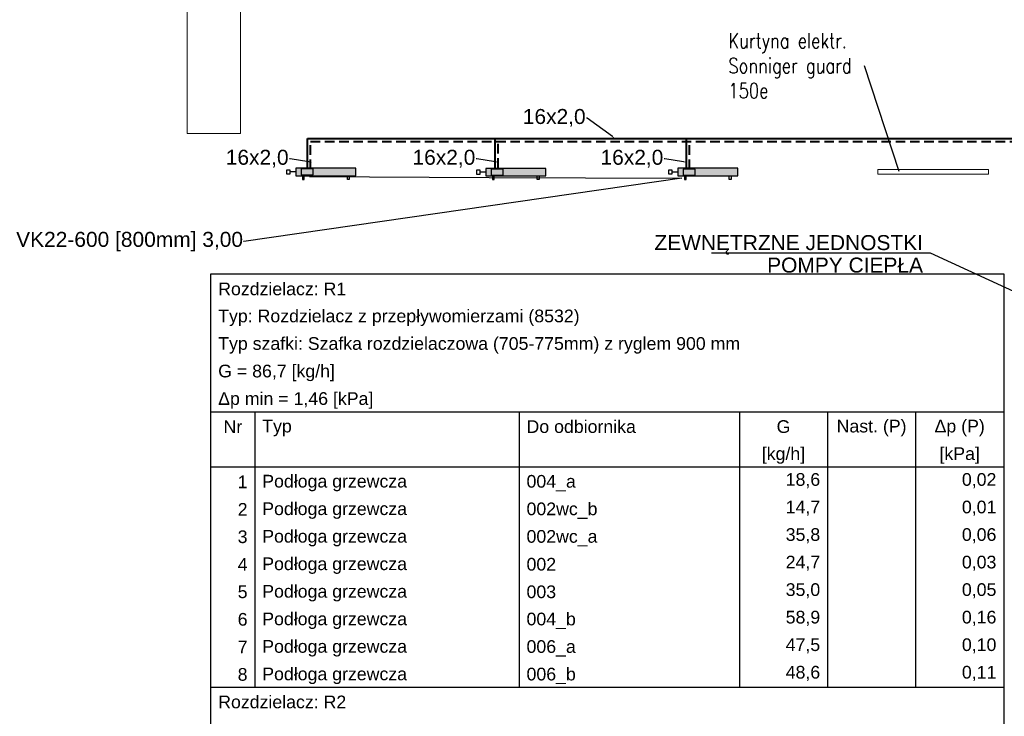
# Model space of a CAD drawing. Header units: millimetres. Extents: x 206445 to 335272, y 14092 to 100072.
# Tile 9 of 38: x 293838 to 306982, y 44336 to 53633. Entities that reach past the tile are written whole.
import ezdxf
from ezdxf import colors
from ezdxf.entities.mleader import LeaderData, LeaderLine
from ezdxf.lldxf.tags import DXFTag
from ezdxf.math import Vec2, Vec3

# ---------------------------------------------------------------- set-up
doc = ezdxf.new("R2010")
doc.units = ezdxf.units.MM
doc.linetypes.add('DASHED', pattern=[19.049999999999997, 12.7, -6.35])
for name, color, linetype, lineweight in [('__B_OPIS', 10, 'Continuous', 25), ('__OPIS', 10, 'Continuous', 20), ('IS - opis odnośnik 013', 230, 'Continuous', 13)]:
    doc.layers.add(name, color=color, linetype=linetype, lineweight=lineweight)
for name, color, linetype, true_color in [('IS_Armatura_podłączeniowa_grz._dolnozas.', 7, 'SOLID', 0x000000), ('IS_Armatura_Therm', 7, 'SOLID', 0x000000), ('IS_Grzejniki_Plan_rzut', 7, 'SOLID', 0x000000), ('IS_Tabelka_rozdzielacza', 7, 'SOLID', 0x000000)]:
    doc.layers.add(name, color=color, linetype=linetype, true_color=true_color)
doc.layers.add('IS_Powrót', color=5, linetype='DASHED', lineweight=35, true_color=0x0000ff)
doc.layers.add('IS_Zasilanie', color=1, linetype='SOLID', lineweight=35, true_color=0xff0000)
doc.styles.get("Standard").update_dxf_attribs({"font": 'arial.ttf'})
doc.styles.add('STYL1', font='SIMPLEX.SHX', dxfattribs={"width": 0.8})
tags = doc.linetypes.add('SOLID', pattern=[10, 10, 0]).pattern_tags.tags
tags[6:7] = [DXFTag(74, 4), DXFTag(75, 0), DXFTag(340, '0'), DXFTag(46, 0.0), DXFTag(50, 0.0), DXFTag(44, 0.0), DXFTag(45, 0.0)]
tags[4:5] = [DXFTag(74, 4), DXFTag(75, 0), DXFTag(340, '0'), DXFTag(46, 0.0), DXFTag(50, 0.0), DXFTag(44, 0.0), DXFTag(45, 0.0)]

# ---------------------------------------------------------------- blocks, each defined once
blk = doc.blocks.new('_None')

msp = doc.modelspace()

# ---------------------------------------------------------------- hatches: boundary and pattern name
at = {"layer": 'IS_Grzejniki_Plan_rzut'}
for points in [[(297524.6762244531, 51551.04498976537), (298324.6762244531, 51551.04498976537), (298324.6762244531, 51651.04498976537), (297524.6762244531, 51651.04498976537)], [(300060.5462244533, 51548.73359773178), (300860.5462244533, 51548.73359773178), (300860.5462244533, 51648.73359773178), (300060.5462244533, 51648.73359773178)], [(302623.0562244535, 51550.29359773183), (303423.0562244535, 51550.29359773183), (303423.0562244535, 51650.29359773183), (302623.0562244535, 51650.29359773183)]]:
    msp.add_hatch(color=8, dxfattribs=at).paths.add_polyline_path(points)

# ---------------------------------------------------------------- linework, layer by layer
at = {"layer": '__OPIS'}
for points in [[(296075.5654626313, 56708.81356456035), (296786.6929138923, 56708.81356456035), (296786.6929138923, 52113.98689708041), (296075.5654626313, 52113.98689708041)], [(306771.0274778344, 51632.60791683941), (306771.0274778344, 51569.96242380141), (305291.7759963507, 51569.96242380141), (305291.7759963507, 51632.60791683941)]]:
    msp.add_lwpolyline(points, close=True, dxfattribs=at)
at = {"layer": 'IS_Armatura_podłączeniowa_grz._dolnozas.'}
for p, q in [((297754.6762244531, 51641.04498976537), (297594.6762244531, 51641.04498976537)), ((297594.6762244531, 51641.04498976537), (297594.6762244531, 51561.04498976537)), ((297594.6762244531, 51561.04498976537), (297754.6762244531, 51561.04498976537)), ((297594.6762244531, 51561.04498976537), (297594.6762244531, 51561.04498976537)), ((297754.6762244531, 51561.04498976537), (297754.6762244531, 51641.04498976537)), ((300290.5462244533, 51638.73359773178), (300130.5462244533, 51638.73359773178)), ((300130.5462244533, 51638.73359773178), (300130.5462244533, 51558.73359773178)), ((300130.5462244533, 51558.73359773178), (300290.5462244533, 51558.73359773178)), ((300130.5462244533, 51558.73359773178), (300130.5462244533, 51558.73359773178)), ((300290.5462244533, 51558.73359773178), (300290.5462244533, 51638.73359773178)), ((302853.0562244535, 51640.29359773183), (302693.0562244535, 51640.29359773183)), ((302693.0562244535, 51640.29359773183), (302693.0562244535, 51560.29359773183)), ((302693.0562244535, 51560.29359773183), (302853.0562244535, 51560.29359773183)), ((302693.0562244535, 51560.29359773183), (302693.0562244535, 51560.29359773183)), ((302853.0562244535, 51560.29359773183), (302853.0562244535, 51640.29359773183))]:
    msp.add_line(p, q, dxfattribs=at)
at = {"layer": 'IS_Armatura_Therm'}
for p, q in [((297449.6762244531, 51626.04498976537), (297399.6762244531, 51626.04498976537)), ((297399.6762244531, 51626.04498976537), (297399.6762244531, 51576.04498976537)), ((297399.6762244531, 51576.04498976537), (297449.6762244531, 51576.04498976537)), ((297449.6762244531, 51576.04498976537), (297449.6762244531, 51626.04498976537)), ((297524.6762244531, 51601.04498976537), (297449.6762244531, 51601.04498976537)), ((299985.5462244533, 51623.73359773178), (299935.5462244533, 51623.73359773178)), ((299935.5462244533, 51623.73359773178), (299935.5462244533, 51573.73359773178)), ((299935.5462244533, 51573.73359773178), (299985.5462244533, 51573.73359773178)), ((299985.5462244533, 51573.73359773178), (299985.5462244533, 51623.73359773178)), ((300060.5462244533, 51598.73359773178), (299985.5462244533, 51598.73359773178)), ((302548.0562244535, 51625.29359773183), (302498.0562244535, 51625.29359773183)), ((302498.0562244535, 51625.29359773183), (302498.0562244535, 51575.29359773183)), ((302498.0562244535, 51575.29359773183), (302548.0562244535, 51575.29359773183)), ((302548.0562244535, 51575.29359773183), (302548.0562244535, 51625.29359773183)), ((302623.0562244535, 51600.29359773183), (302548.0562244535, 51600.29359773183))]:
    msp.add_line(p, q, dxfattribs=at)
at = {"layer": 'IS_Grzejniki_Plan_rzut'}
for p, q in [((298324.6762244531, 51651.04498976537), (297524.6762244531, 51651.04498976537)), ((297524.6762244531, 51651.04498976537), (297524.6762244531, 51551.04498976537)), ((297524.6762244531, 51551.04498976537), (298324.6762244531, 51551.04498976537)), ((297524.6762244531, 51551.04498976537), (297524.6762244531, 51551.04498976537)), ((297612.1762244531, 51551.04498976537), (297612.1762244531, 51501.04498976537)), ((297637.1762244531, 51501.04498976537), (297637.1762244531, 51551.04498976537)), ((298212.1762244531, 51501.04498976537), (298212.1762244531, 51551.04498976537)), ((298237.1762244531, 51551.04498976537), (298237.1762244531, 51501.04498976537)), ((298324.6762244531, 51551.04498976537), (298324.6762244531, 51651.04498976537)), ((300860.5462244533, 51648.73359773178), (300060.5462244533, 51648.73359773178)), ((300060.5462244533, 51648.73359773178), (300060.5462244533, 51548.73359773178)), ((300060.5462244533, 51548.73359773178), (300860.5462244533, 51548.73359773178)), ((300060.5462244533, 51548.73359773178), (300060.5462244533, 51548.73359773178)), ((300148.0462244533, 51548.73359773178), (300148.0462244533, 51498.73359773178)), ((300173.0462244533, 51498.73359773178), (300173.0462244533, 51548.73359773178)), ((300748.0462244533, 51498.73359773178), (300748.0462244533, 51548.73359773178)), ((300773.0462244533, 51548.73359773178), (300773.0462244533, 51498.73359773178)), ((300860.5462244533, 51548.73359773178), (300860.5462244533, 51648.73359773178)), ((303423.0562244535, 51650.29359773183), (302623.0562244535, 51650.29359773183)), ((302623.0562244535, 51650.29359773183), (302623.0562244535, 51550.29359773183)), ((302623.0562244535, 51550.29359773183), (303423.0562244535, 51550.29359773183)), ((302623.0562244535, 51550.29359773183), (302623.0562244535, 51550.29359773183)), ((302710.5562244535, 51550.29359773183), (302710.5562244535, 51500.29359773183)), ((302735.5562244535, 51500.29359773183), (302735.5562244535, 51550.29359773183)), ((303310.5562244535, 51500.29359773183), (303310.5562244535, 51550.29359773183)), ((303335.5562244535, 51550.29359773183), (303335.5562244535, 51500.29359773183)), ((303423.0562244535, 51550.29359773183), (303423.0562244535, 51650.29359773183)), ((297612.1762244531, 51501.04498976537), (297637.1762244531, 51501.04498976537)), ((298237.1762244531, 51501.04498976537), (298212.1762244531, 51501.04498976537)), ((300148.0462244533, 51498.73359773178), (300173.0462244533, 51498.73359773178)), ((300773.0462244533, 51498.73359773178), (300748.0462244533, 51498.73359773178)), ((302710.5562244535, 51500.29359773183), (302735.5562244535, 51500.29359773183)), ((303335.5562244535, 51500.29359773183), (303310.5562244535, 51500.29359773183))]:
    msp.add_line(p, q, dxfattribs=at)
at = {"layer": 'IS_Powrót', "lineweight": 40, "ltscale": 10}
for p, q in [((297722.037029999, 51640.29359773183), (297722.0942195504, 52008.81552402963)), ((297722.0942195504, 52008.81552402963), (315404.6046425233, 52008.81552402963)), ((300226.4148355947, 51658.58694607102), (300226.4691862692, 52008.81552402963)), ((302780.1478457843, 51640.29359773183), (302780.2050353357, 52008.81552402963))]:
    msp.add_line(p, q, dxfattribs=at)
at = {"layer": 'IS_Tabelka_rozdzielacza'}
for p, q in [((296389.8859760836, 44726.97717950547), (296389.8859760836, 50239.47717950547)), ((296389.8859760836, 50239.47717950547), (306973.8859760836, 50239.47717950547)), ((306973.8859760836, 50239.47717950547), (306973.8859760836, 44726.97717950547)), ((296389.8859760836, 48401.97717950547), (306973.8859760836, 48401.97717950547)), ((296977.8859760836, 48401.97717950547), (296977.8859760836, 44726.97717950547)), ((300505.8859760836, 48401.97717950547), (300505.8859760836, 44726.97717950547)), ((303445.8859760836, 48401.97717950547), (303445.8859760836, 44726.97717950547)), ((304621.8859760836, 48401.97717950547), (304621.8859760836, 44726.97717950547)), ((305797.8859760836, 48401.97717950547), (305797.8859760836, 44726.97717950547)), ((296389.8859760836, 47666.97717950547), (306973.8859760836, 47666.97717950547)), ((296389.8859760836, 37744.47717950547), (296389.8859760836, 44726.97717950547)), ((296389.8859760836, 44726.97717950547), (306973.8859760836, 44726.97717950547)), ((296389.8859760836, 44726.97717950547), (306973.8859760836, 44726.97717950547)), ((306973.8859760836, 44726.97717950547), (306973.8859760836, 37744.47717950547))]:
    msp.add_line(p, q, dxfattribs=at)
at = {"layer": 'IS_Zasilanie', "lineweight": 40}
for p, q in [((297681.6951389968, 52049.49613124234), (315499.9105063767, 52049.49613124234)), ((297681.6951389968, 51640.29359773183), (297681.6951389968, 52049.49613124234)), ((300186.0729445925, 51658.58694607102), (300186.0729445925, 52049.49613124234)), ((302739.8059547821, 51640.29359773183), (302739.8059547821, 52049.49613124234))]:
    msp.add_line(p, q, dxfattribs=at)

# ---------------------------------------------------------------- texts
at = {"layer": 'IS_Tabelka_rozdzielacza', "char_height": 169.344}
for s, insert, attachment_point in [('\\fArial|b0|i0;Rozdzielacz: R1', (296487.8859760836, 49953.51317950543), 7), ('\\fArial|b0|i0;Typ: Rozdzielacz z przepływomierzami (8532)', (296487.8859760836, 49543.67717950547), 7), ('\\fArial|b0|i0;Typ szafki: Szafka rozdzielaczowa (705-775mm) z ryglem 900 mm', (296487.8859760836, 49176.17717950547), 7), ('\\fArial|b0|i0;G = 86,7 [kg/h]', (296487.8859760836, 48808.67717950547), 7), ('\\fArial|b0|i0;Δp min = 1,46 [kPa]', (296487.8859760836, 48441.17717950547), 7), ('\\fArial|b0|i0;Nr', (296683.8859760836, 48116.01317950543), 8), ('\\fArial|b0|i0;Typ', (297075.8859760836, 48073.67717950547), 7), ('\\fArial|b0|i0;Do odbiornika', (300603.8859760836, 48116.01317950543), 7), ('\\fArial|b0|i0;G', (304033.8859760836, 48116.01317950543), 8), ('\\fArial|b0|i0;Nast. (P)', (305209.8859760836, 48073.67717950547), 8), ('\\fArial|b0|i0;Δp (P)', (306385.8859760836, 48073.67717950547), 8), ('\\fArial|b0|i0;[kg/h]', (304033.8859760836, 47706.17717950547), 8), ('\\fArial|b0|i0;[kPa]', (306385.8859760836, 47706.17717950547), 8), ('\\fArial|b0|i0;1', (296879.8859760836, 47381.01317950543), 9), ('\\fArial|b0|i0;Podłoga grzewcza', (297075.8859760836, 47338.67717950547), 7), ('\\fArial|b0|i0;004_a', (300603.8859760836, 47338.67717950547), 7), ('\\fArial|b0|i0;18,6', (304523.8859760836, 47381.01317950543), 9), ('\\fArial|b0|i0;0,02', (306875.8859760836, 47381.01317950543), 9), ('\\fArial|b0|i0;2', (296879.8859760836, 47013.51317950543), 9), ('\\fArial|b0|i0;0,01', (306875.8859760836, 47013.51317950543), 9), ('\\fArial|b0|i0;Podłoga grzewcza', (297075.8859760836, 46971.17717950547), 7), ('\\fArial|b0|i0;002wc_b', (300603.8859760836, 46971.17717950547), 7), ('\\fArial|b0|i0;14,7', (304523.8859760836, 47013.51317950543), 9), ('\\fArial|b0|i0;3', (296879.8859760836, 46646.01317950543), 9), ('\\fArial|b0|i0;Podłoga grzewcza', (297075.8859760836, 46603.67717950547), 7), ('\\fArial|b0|i0;35,8', (304523.8859760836, 46646.01317950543), 9), ('\\fArial|b0|i0;0,06', (306875.8859760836, 46646.01317950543), 9), ('\\fArial|b0|i0;002wc_a', (300603.8859760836, 46603.67717950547), 7), ('\\fArial|b0|i0;4', (296879.8859760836, 46278.51317950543), 9), ('\\fArial|b0|i0;Podłoga grzewcza', (297075.8859760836, 46236.17717950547), 7), ('\\fArial|b0|i0;002', (300603.8859760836, 46278.51317950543), 7), ('\\fArial|b0|i0;24,7', (304523.8859760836, 46278.51317950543), 9), ('\\fArial|b0|i0;0,03', (306875.8859760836, 46278.51317950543), 9), ('\\fArial|b0|i0;5', (296879.8859760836, 45911.01317950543), 9), ('\\fArial|b0|i0;Podłoga grzewcza', (297075.8859760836, 45868.67717950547), 7), ('\\fArial|b0|i0;003', (300603.8859760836, 45911.01317950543), 7), ('\\fArial|b0|i0;35,0', (304523.8859760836, 45911.01317950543), 9), ('\\fArial|b0|i0;0,05', (306875.8859760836, 45911.01317950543), 9), ('\\fArial|b0|i0;6', (296879.8859760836, 45543.51317950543), 9), ('\\fArial|b0|i0;Podłoga grzewcza', (297075.8859760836, 45501.17717950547), 7), ('\\fArial|b0|i0;004_b', (300603.8859760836, 45501.17717950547), 7), ('\\fArial|b0|i0;58,9', (304523.8859760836, 45543.51317950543), 9), ('\\fArial|b0|i0;0,16', (306875.8859760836, 45543.51317950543), 9), ('\\fArial|b0|i0;7', (296879.8859760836, 45176.01317950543), 9), ('\\fArial|b0|i0;47,5', (304523.8859760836, 45176.01317950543), 9), ('\\fArial|b0|i0;0,10', (306875.8859760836, 45176.01317950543), 9), ('\\fArial|b0|i0;Podłoga grzewcza', (297075.8859760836, 45133.67717950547), 7), ('\\fArial|b0|i0;006_a', (300603.8859760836, 45133.67717950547), 7), ('\\fArial|b0|i0;8', (296879.8859760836, 44808.51317950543), 9), ('\\fArial|b0|i0;Podłoga grzewcza', (297075.8859760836, 44766.17717950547), 7), ('\\fArial|b0|i0;48,6', (304523.8859760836, 44808.51317950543), 9), ('\\fArial|b0|i0;0,11', (306875.8859760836, 44808.51317950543), 9), ('\\fArial|b0|i0;006_b', (300603.8859760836, 44766.17717950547), 7), ('\\fArial|b0|i0;Rozdzielacz: R2', (296487.8859760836, 44441.01317950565), 7)]:
    msp.add_mtext(s, dxfattribs=dict(at, insert=insert, attachment_point=attachment_point))

# ---------------------------------------------------------------- leaders
at = {"layer": '__B_OPIS'}
ml = msp.add_multileader_mtext('Standard', dxfattribs=at)
ml.set_content('{\\f@Arial Unicode MS|b0|i0|c238|p0;\\W1;Zbiornik buforowy Galmet SG(B) Skay 300L\\Pumożliwający odzysk ciepła z instalacji klimatyzacji}', color=256, style='STYL1')
ml.set_leader_properties(color=256)
ml.set_arrow_properties(name='NONE')
ml.build(insert=Vec2(0, 0))
ml.multileader.update_dxf_attribs({"has_text_frame": 1, "text_left_attachment_type": 6, "text_right_attachment_type": 6, "text_top_attachment_type": 0, "text_bottom_attachment_type": 0, "dogleg_length": 0.1, "arrow_head_size": 100})
ctx = ml.context
ctx.base_point, ctx.char_height, ctx.arrow_head_size, ctx.landing_gap_size, ctx.plane_origin = Vec3(303508.5448016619, 59206.35828253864, -7472.111019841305), 200, 100, 100, Vec3(346380.1198541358, 113825.7497866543, -7472.111019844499)
ctx.left_attachment, ctx.right_attachment, ctx.text_align_type, ctx.attachment_type = 6, 6, 2, 2
notes = []
notes.append((ctx, [(1, (1, 1, 0), (309959.940845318, 59206.35828253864, -7472.111019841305), (-1, 0), 0.1, [(1, [(316000.4155343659, 49950.45084079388, -7472.111019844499), (316000.4155343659, 49950.45084079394, -7472.111019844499)], 256, [])])]))
ctx.mtext.insert, ctx.mtext.alignment, ctx.mtext.line_spacing_factor, ctx.mtext.flow_direction = Vec3(309859.840845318, 59465.02131118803, -7472.111019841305), 3, 0.9, 5
ml = msp.add_multileader_mtext('Standard', dxfattribs=at)
ml.set_content('{\\f@Arial Unicode MS|b0|i0|c238|p0;\\W1;ZEWNĘTRZNE JEDNOSTKI \\PPOMPY CIEPŁA}', color=256, style='STYL1')
ml.set_leader_properties(color=256)
ml.set_arrow_properties(name='NONE')
ml.build(insert=Vec2(0, 0))
ml.multileader.update_dxf_attribs({"has_text_frame": 1, "text_left_attachment_type": 6, "text_right_attachment_type": 6, "text_top_attachment_type": 0, "text_bottom_attachment_type": 0, "dogleg_length": 0.1, "arrow_head_size": 100})
ctx = ml.context
ctx.base_point, ctx.char_height, ctx.arrow_head_size, ctx.landing_gap_size, ctx.plane_origin = Vec3(302241.0329933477, 50518.47064930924, -7472.111019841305), 200, 100, 100, Vec3(338250.2831200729, 113530.0322993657, -7472.111019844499)
ctx.left_attachment, ctx.right_attachment, ctx.text_align_type, ctx.attachment_type = 6, 6, 2, 2
notes.append((ctx, [(1, (1, 1, 0), (305996.3853807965, 50518.47064930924, -7472.111019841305), (-1, 0), 0.1, [(1, [(307870.5788003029, 49654.73335350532, -7472.111019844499), (307870.5788003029, 49654.73335350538, -7472.111019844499)], 256, [])])]))
ctx.mtext.insert, ctx.mtext.alignment, ctx.mtext.line_spacing_factor, ctx.mtext.flow_direction = Vec3(305896.2853807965, 50758.47064930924, -7472.111019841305), 3, 0.9, 5
at = {"layer": '__OPIS'}
ml = msp.add_multileader_mtext('Standard', dxfattribs=at)
ml.set_content('Kurtyna elektr.\\PSonniger guard 150e', color=256, style='STYL1')
ml.set_leader_properties(color=256)
ml.build(insert=Vec2(0, 0))
ml.multileader.update_dxf_attribs({"has_text_frame": 1, "text_left_attachment_type": 2, "text_right_attachment_type": 2, "text_top_attachment_type": 0, "text_bottom_attachment_type": 0, "dogleg_length": 0.1, "arrow_head_size": 5.000000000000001})
ctx = ml.context
ctx.base_point, ctx.char_height, ctx.arrow_head_size, ctx.landing_gap_size, ctx.plane_origin, ctx.plane_x_axis, ctx.plane_y_axis = Vec3(303277.7943423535, 53019.60206227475), 200, 5.000000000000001, 20, Vec3(309578.4296880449, 49408.67581203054), Vec3(1, 7.347880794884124e-16), Vec3(-7.347880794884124e-16, 1)
ctx.left_attachment, ctx.right_attachment = 2, 2
notes.append((ctx, [(0, (1, 1, 0), (305115.9395804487, 53019.60206227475), (-1, -7.347880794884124e-16), 0.05000000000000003, [(0, [(305581.5610960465, 51601.74561215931)], 256, [])])]))
ctx.mtext.insert, ctx.mtext.text_direction, ctx.mtext.rotation, ctx.mtext.width, ctx.mtext.flow_direction = Vec3(303297.7943423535, 53452.93539560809), Vec3(1, 7.347880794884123e-16), 7.347880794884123e-16, 2043.652582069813, 5
at = {"layer": 'IS - opis odnośnik 013'}
ml = msp.add_multileader_mtext('Standard', dxfattribs=at)
ml.set_content('JEDNOSTKA WEWNĘTRZNA\\PPOMPY CIEPŁA \\PNa potrzeby co\\P17,8kW\\P8,6kPa\\P845kg/h', color=256)
ml.set_leader_properties()
ml.build(insert=Vec2(0, 0))
ml.multileader.update_dxf_attribs({"has_text_frame": 1, "text_left_attachment_type": 2, "text_right_attachment_type": 2, "text_top_attachment_type": 0, "text_bottom_attachment_type": 0, "arrow_head_size": 20})
ctx = ml.context
ctx.base_point, ctx.char_height, ctx.arrow_head_size, ctx.landing_gap_size, ctx.plane_origin, ctx.plane_x_axis, ctx.plane_y_axis = Vec3(306172.1223274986, 60681.44061383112), 200, 20, 5, Vec3(304134.2440467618, 58611.42713371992), Vec3(1, 9.797174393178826e-16), Vec3(-9.797174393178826e-16, 1)
ctx.left_attachment, ctx.right_attachment, ctx.text_align_type = 2, 2, 2
notes.append((ctx, [(0, (1, 1, 0), (309967.7640219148, 60681.44061383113), (-1, -9.797174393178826e-16), 5.286987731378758, [(0, [(316939.7735855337, 50634.18160183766)], 256, [])])]))
ctx.mtext.insert, ctx.mtext.text_direction, ctx.mtext.rotation, ctx.mtext.alignment, ctx.mtext.flow_direction = Vec3(309957.4770341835, 61650.24461565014), Vec3(1, 9.797174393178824e-16), 9.797174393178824e-16, 3, 5
ml = msp.add_multileader_mtext('Standard', dxfattribs=at)
ml.set_content('16x2,0', color=256)
ml.set_leader_properties()
ml.build(insert=Vec2(0, 0))
ml.multileader.update_dxf_attribs({"has_text_frame": 1, "text_left_attachment_type": 2, "text_right_attachment_type": 2, "text_top_attachment_type": 0, "text_bottom_attachment_type": 0, "arrow_head_size": 40})
ctx = ml.context
ctx.base_point, ctx.char_height, ctx.arrow_head_size, ctx.landing_gap_size, ctx.plane_origin, ctx.plane_x_axis, ctx.plane_y_axis = Vec3(300587.8073967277, 52321.27302713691), 200, 40, 10, Vec3(303451.879955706, 49637.29888168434), Vec3(1, -8.572527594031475e-16), Vec3(8.572527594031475e-16, 1)
ctx.left_attachment, ctx.right_attachment, ctx.text_align_type = 2, 2, 2
notes.append((ctx, [(0, (1, 1, 0), (301413.4700488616, 52321.27302713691), (-1, 8.572527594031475e-16), 10.57397546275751, [(0, [(301781.524966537, 52049.49613124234)], 256, [])])]))
ctx.mtext.insert, ctx.mtext.text_direction, ctx.mtext.rotation, ctx.mtext.alignment, ctx.mtext.flow_direction = Vec3(301392.8960733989, 52441.46402304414), Vec3(1, -8.572527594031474e-16), -8.572527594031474e-16, 3, 5
ml = msp.add_multileader_mtext('Standard', dxfattribs=at)
ml.set_content('16x2,0', color=256)
ml.set_leader_properties()
ml.build(insert=Vec2(0, 0))
ml.multileader.update_dxf_attribs({"has_text_frame": 1, "text_left_attachment_type": 2, "text_right_attachment_type": 2, "text_top_attachment_type": 0, "text_bottom_attachment_type": 0, "arrow_head_size": 40})
ctx = ml.context
ctx.base_point, ctx.char_height, ctx.arrow_head_size, ctx.landing_gap_size, ctx.plane_origin, ctx.plane_x_axis, ctx.plane_y_axis = Vec3(296622.952811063, 51777.0459140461), 200, 40, 10, Vec3(299487.0253700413, 49093.07176859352), Vec3(1, -8.572527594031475e-16), Vec3(8.572527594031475e-16, 1)
ctx.left_attachment, ctx.right_attachment, ctx.text_align_type = 2, 2, 2
notes.append((ctx, [(0, (1, 1, 0), (297448.6154631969, 51777.0459140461), (-1, 8.572527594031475e-16), 10.57397546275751, [(0, [(297737.7185182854, 51731.45344062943)], 256, [])])]))
ctx.mtext.insert, ctx.mtext.text_direction, ctx.mtext.rotation, ctx.mtext.alignment, ctx.mtext.flow_direction = Vec3(297428.0414877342, 51897.23690995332), Vec3(1, -8.572527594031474e-16), -8.572527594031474e-16, 3, 5
ml = msp.add_multileader_mtext('Standard', dxfattribs=at)
ml.set_content('16x2,0', color=256)
ml.set_leader_properties()
ml.build(insert=Vec2(0, 0))
ml.multileader.update_dxf_attribs({"has_text_frame": 1, "text_left_attachment_type": 2, "text_right_attachment_type": 2, "text_top_attachment_type": 0, "text_bottom_attachment_type": 0, "arrow_head_size": 40})
ctx = ml.context
ctx.base_point, ctx.char_height, ctx.arrow_head_size, ctx.landing_gap_size, ctx.plane_origin, ctx.plane_x_axis, ctx.plane_y_axis = Vec3(299115.4215222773, 51777.0459140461), 200, 40, 10, Vec3(301979.4940812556, 49093.07176859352), Vec3(1, -8.572527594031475e-16), Vec3(8.572527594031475e-16, 1)
ctx.left_attachment, ctx.right_attachment, ctx.text_align_type = 2, 2, 2
notes.append((ctx, [(0, (1, 1, 0), (299941.0841744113, 51777.0459140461), (-1, 8.572527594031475e-16), 10.57397546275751, [(0, [(300230.1872294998, 51731.45344062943)], 256, [])])]))
ctx.mtext.insert, ctx.mtext.text_direction, ctx.mtext.rotation, ctx.mtext.alignment, ctx.mtext.flow_direction = Vec3(299920.5101989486, 51897.23690995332), Vec3(1, -8.572527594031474e-16), -8.572527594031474e-16, 3, 5
ml = msp.add_multileader_mtext('Standard', dxfattribs=at)
ml.set_content('16x2,0', color=256)
ml.set_leader_properties()
ml.build(insert=Vec2(0, 0))
ml.multileader.update_dxf_attribs({"has_text_frame": 1, "text_left_attachment_type": 2, "text_right_attachment_type": 2, "text_top_attachment_type": 0, "text_bottom_attachment_type": 0, "arrow_head_size": 40})
ctx = ml.context
ctx.base_point, ctx.char_height, ctx.arrow_head_size, ctx.landing_gap_size, ctx.plane_origin, ctx.plane_x_axis, ctx.plane_y_axis = Vec3(301625.0402475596, 51777.0459140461), 200, 40, 10, Vec3(304489.1128065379, 49093.07176859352), Vec3(1, -8.572527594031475e-16), Vec3(8.572527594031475e-16, 1)
ctx.left_attachment, ctx.right_attachment, ctx.text_align_type = 2, 2, 2
notes.append((ctx, [(0, (1, 1, 0), (302450.7028996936, 51777.0459140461), (-1, 8.572527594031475e-16), 10.57397546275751, [(0, [(302739.8059547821, 51731.45344062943)], 256, [])])]))
ctx.mtext.insert, ctx.mtext.text_direction, ctx.mtext.rotation, ctx.mtext.alignment, ctx.mtext.flow_direction = Vec3(302430.1289242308, 51897.23690995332), Vec3(1, -8.572527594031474e-16), -8.572527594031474e-16, 3, 5
ml = msp.add_multileader_mtext('Standard', dxfattribs=at)
ml.set_content('VK22-600 [800mm] 3,00', color=256)
ml.set_leader_properties()
ml.build(insert=Vec2(0, 0))
ml.multileader.update_dxf_attribs({"has_text_frame": 1, "text_left_attachment_type": 2, "text_right_attachment_type": 2, "text_top_attachment_type": 0, "text_bottom_attachment_type": 0, "arrow_head_size": 20})
ctx = ml.context
ctx.base_point, ctx.char_height, ctx.arrow_head_size, ctx.landing_gap_size, ctx.plane_origin, ctx.plane_x_axis, ctx.plane_y_axis = Vec3(293800.2701605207, 50673.39771310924), 200, 20, 5, Vec3(296011.0656319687, 46527.24270685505), Vec3(1, 9.797174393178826e-16), Vec3(-9.797174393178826e-16, 1)
ctx.left_attachment, ctx.right_attachment, ctx.text_align_type = 2, 2, 2
notes.append((ctx, [(0, (1, 1, 0), (296829.6089899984, 50673.39771310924), (-1, -9.797174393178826e-16), 5.286987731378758, [(2, [(297685.7407129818, 51541.04498976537), (300106.4080319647, 51527.58687163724), (302678.9101421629, 51516.15352892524)], 256, [])])]))
ctx.mtext.insert, ctx.mtext.text_direction, ctx.mtext.rotation, ctx.mtext.alignment, ctx.mtext.flow_direction = Vec3(296819.322002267, 50801.56960942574), Vec3(1, 9.797174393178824e-16), 9.797174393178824e-16, 3, 5
for ctx, leaders in notes:
    for number, flags, end, landing, length, lines in leaders:
        leader = LeaderData()
        leader.index, (leader.has_last_leader_line, leader.has_dogleg_vector, leader.attachment_direction) = number, flags
        leader.last_leader_point, leader.dogleg_vector, leader.dogleg_length = Vec3(end), Vec3(landing), length
        for number, points, colour, breaks in lines:
            line = LeaderLine()
            line.index, line.vertices, line.color, line.breaks = number, Vec3.list(points), colors.encode_raw_color(colour), breaks
            leader.lines.append(line)
        ctx.leaders.append(leader)

doc.saveas('drawing.dxf')
